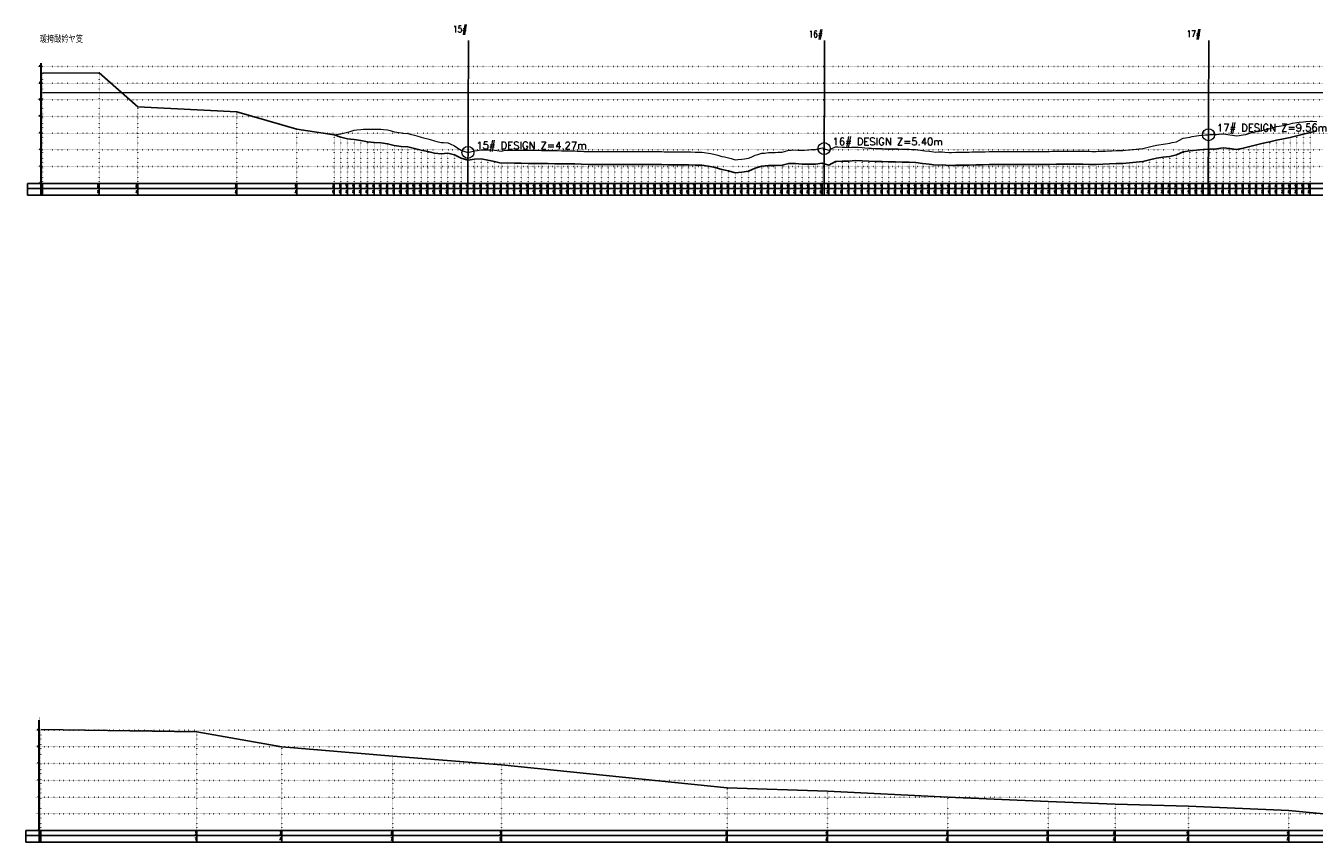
# Model space of a CAD drawing. Extents: x 391415 to 399140, y 3188456 to 3193757.
# Tile 2 of 3: x 391446 to 395301, y 3191315 to 3193757. Entities that reach past the tile are written whole.
import ezdxf
from ezdxf.enums import TextEntityAlignment as Align

# ---------------------------------------------------------------- set-up
doc = ezdxf.new("R2010")
doc.units = 0
doc.linetypes.add('X4', pattern=[1.6, 0, -1.6])
doc.layers.get('0').update_dxf_attribs({"linetype": 'CONTINUOUS'})
for name, color, linetype, lineweight in [('ANNOTATION', 7, 'CONTINUOUS', 0), ('DESIGN_LOCAL', 255, 'CONTINUOUS', 0), ('PIER_CONTROL', 6, 'CONTINUOUS', 0), ('WSE_22_190', 4, 'CONTINUOUS', 0)]:
    doc.layers.add(name, color=color, linetype=linetype, lineweight=lineweight)
for name, color, linetype in [('DLSS', 4, 'CONTINUOUS'), ('DMX', 1, 'CONTINUOUS'), ('ZDH', 1, 'CONTINUOUS'), ('zdm1', 2, 'CONTINUOUS'), ('ZDMT5', 3, 'CONTINUOUS')]:
    doc.layers.add(name, color=color, linetype=linetype)
doc.styles.add('HZ', font='rs.shx', dxfattribs={"width": 0.8, "bigfont": 'hztxt.shx'})
doc.styles.get("Standard").update_dxf_attribs({"font": 'rs.shx', "bigfont": 'hztxt.shx'})

msp = doc.modelspace()

# ---------------------------------------------------------------- linework, layer by layer
at = {"linetype": 'Continuous', "flags": 128}
for points in [[(392768.7, 3193250.3), (392770.7, 3193712.5)], [(393834.4, 3193250.3), (393836.3, 3193712.5)], [(394984.2, 3193250.3), (394986.2, 3193712.5)]]:
    msp.add_lwpolyline(points, dxfattribs=at)
at = {"layer": 'DESIGN_LOCAL', "color": 5}
msp.add_lwpolyline([(391496.2, 3193615.1), (391665.4, 3193615.5), (391780.9, 3193514.3), (392077.4, 3193499.3), (392256.8, 3193447.3), (392368.7, 3193430.9), (392376.2, 3193431.7), (392388.7, 3193433.5), (392396.2, 3193435.4), (392408.7, 3193438.4), (392416.2, 3193440.7), (392428.7, 3193444), (392436.2, 3193445.2), (392448.7, 3193446.6), (392456.2, 3193447), (392468.7, 3193447.1), (392476.2, 3193447.5), (392488.7, 3193447.7), (392496.2, 3193447.7), (392508.7, 3193447.5), (392516.2, 3193446.6), (392528.7, 3193445), (392536.2, 3193443), (392548.7, 3193439.6), (392556.2, 3193438.4), (392568.7, 3193436.4), (392576.2, 3193435.7), (392588.7, 3193434.7), (392596.2, 3193432.7), (392608.7, 3193429.3), (392616.2, 3193427.3), (392628.7, 3193424), (392636.2, 3193422), (392648.7, 3193418.4), (392656.2, 3193416.2), (392668.7, 3193412.2), (392676.2, 3193410.5), (392688.7, 3193407.4), (392696.2, 3193407.3), (392708.7, 3193406.9), (392716.2, 3193403.5), (392728.7, 3193397.8), (392736.2, 3193392.9), (392748.7, 3193384.9), (392756.2, 3193382), (392768.7, 3193378), (392769.1, 3193378), (392776.2, 3193379.2), (392788.7, 3193382.2), (392796.2, 3193383.5), (392808.7, 3193386), (392816.2, 3193385.8), (392828.7, 3193385.5), (392836.2, 3193385.2), (392848.7, 3193384.5), (392856.2, 3193383.7), (392868.7, 3193382.1), (392876.2, 3193383.2), (392888.7, 3193384.8), (392896.2, 3193384.7), (392908.7, 3193384.4), (392916.2, 3193384.6), (392928.7, 3193384.7), (392936.2, 3193384.7), (392948.7, 3193384.6), (392956.2, 3193384.6), (392968.7, 3193384.4), (392976.2, 3193384.3), (392988.7, 3193384.1), (392996.2, 3193383.9), (393008.7, 3193383.7), (393016.2, 3193383.6), (393028.7, 3193383.4), (393036.2, 3193383.2), (393048.7, 3193383), (393056.2, 3193382.9), (393068.7, 3193382.8), (393076.2, 3193382.7), (393088.7, 3193382.5), (393096.2, 3193382), (393108.7, 3193381.2), (393116.2, 3193381), (393128.7, 3193380.7), (393136.2, 3193380.6), (393148.7, 3193380.3), (393156.2, 3193380.5), (393168.7, 3193380.9), (393176.2, 3193380.8), (393188.7, 3193380.6), (393196.2, 3193380.5), (393208.7, 3193380.4), (393216.2, 3193380.6), (393228.7, 3193380.8), (393236.2, 3193380.8), (393248.7, 3193380.8), (393256.2, 3193380.8), (393268.7, 3193380.8), (393276.2, 3193380.8), (393288.7, 3193380.8), (393296.2, 3193380.8), (393308.7, 3193380.8), (393316.2, 3193380.7), (393328.7, 3193380.5), (393336.2, 3193380.4), (393348.7, 3193380.2), (393356.2, 3193380.1), (393368.7, 3193380), (393376.2, 3193379.9), (393388.7, 3193379.7), (393396.2, 3193379.6), (393408.7, 3193379.5), (393416.2, 3193379.4), (393428.7, 3193379.2), (393436.2, 3193379.2), (393448.7, 3193379), (393456.2, 3193378.9), (393468.7, 3193378.8), (393476.2, 3193377.7), (393488.7, 3193375.8), (393496.2, 3193374.2), (393508.7, 3193371.6), (393516.2, 3193369.4), (393528.7, 3193365.7), (393536.2, 3193364.3), (393548.7, 3193362), (393556.2, 3193359.8), (393568.7, 3193356.1), (393576.2, 3193356.8), (393588.7, 3193358.1), (393596.2, 3193359.1), (393608.7, 3193360.9), (393616.2, 3193364.1), (393628.7, 3193369.5), (393636.2, 3193371.6), (393648.7, 3193375.2), (393656.2, 3193376), (393668.7, 3193377.4), (393676.2, 3193377.6), (393688.7, 3193378), (393696.2, 3193378.2), (393708.7, 3193378.6), (393716.2, 3193380.8), (393728.7, 3193384.6), (393736.2, 3193384.9), (393748.7, 3193385.3), (393756.2, 3193384.9), (393768.7, 3193384.3), (393776.2, 3193384.9), (393788.7, 3193385.9), (393796.2, 3193386.3), (393808.7, 3193386.9), (393816.2, 3193388.6), (393828.7, 3193391.3), (393834.8, 3193389.3), (393836.2, 3193388.8), (393848.7, 3193384.4), (393856.2, 3193388.2), (393868.7, 3193394.4), (393876.2, 3193394.2), (393888.7, 3193393.9), (393896.2, 3193393.6), (393908.7, 3193393), (393916.2, 3193393.3), (393928.7, 3193394), (393936.2, 3193393.4), (393948.7, 3193392.5), (393956.2, 3193391.8), (393968.7, 3193390.7), (393976.2, 3193390.4), (393988.7, 3193389.9), (393996.2, 3193389.7), (394008.7, 3193389.3), (394016.2, 3193389.1), (394028.7, 3193388.8), (394036.2, 3193388.6), (394048.7, 3193388.3), (394056.2, 3193388.2), (394068.7, 3193387.9), (394076.2, 3193387.8), (394088.7, 3193387.6), (394096.2, 3193387.1), (394108.7, 3193386.2), (394116.2, 3193385.3), (394128.7, 3193383.7), (394136.2, 3193382.8), (394148.7, 3193381.3), (394156.2, 3193380.5), (394168.7, 3193379.1), (394176.2, 3193379.2), (394188.7, 3193379.5), (394196.2, 3193378.9), (394208.7, 3193377.9), (394216.2, 3193378), (394228.7, 3193378.2), (394236.2, 3193378.4), (394248.7, 3193378.7), (394256.2, 3193378.8), (394268.7, 3193379.1), (394276.2, 3193379.3), (394288.7, 3193379.5), (394296.2, 3193379.7), (394308.7, 3193379.9), (394316.2, 3193380.1), (394328.7, 3193380.4), (394336.2, 3193380.5), (394348.7, 3193380.7), (394356.2, 3193380.7), (394368.7, 3193380.7), (394376.2, 3193380.6), (394388.7, 3193380.6), (394396.2, 3193380.6), (394408.7, 3193380.6), (394416.2, 3193380.5), (394428.7, 3193380.5), (394436.2, 3193380.5), (394448.7, 3193380.4), (394456.2, 3193380.4), (394468.7, 3193380.4), (394476.2, 3193380.5), (394488.7, 3193380.7), (394496.2, 3193380.9), (394508.7, 3193381.1), (394516.2, 3193381.3), (394528.7, 3193381.7), (394536.2, 3193381.8), (394548.7, 3193382.1), (394556.2, 3193381.9), (394568.7, 3193381.6), (394576.2, 3193381.6), (394588.7, 3193381.7), (394596.2, 3193381.5), (394608.7, 3193381.3), (394616.2, 3193381.3), (394628.7, 3193381.2), (394636.2, 3193381.1), (394648.7, 3193381), (394656.2, 3193381.2), (394668.7, 3193381.5), (394676.2, 3193381.9), (394688.7, 3193382.7), (394696.2, 3193382.9), (394708.7, 3193383.4), (394716.2, 3193383.4), (394728.7, 3193383.5), (394736.2, 3193384.2), (394748.7, 3193385.3), (394756.2, 3193386.2), (394768.7, 3193387.7), (394776.2, 3193388.4), (394788.7, 3193389.4), (394796.2, 3193391.3), (394808.7, 3193394.3), (394816.2, 3193396.1), (394828.7, 3193399.2), (394836.2, 3193400.6), (394848.7, 3193402.9), (394856.2, 3193403.8), (394868.7, 3193405.4), (394876.2, 3193407.1), (394888.7, 3193410), (394896.2, 3193413.8), (394908.7, 3193420.1), (394916.2, 3193421.5), (394928.7, 3193424), (394936.2, 3193425.3), (394948.7, 3193427.6), (394956.2, 3193428.5), (394968.7, 3193429.7), (394976.2, 3193430.3), (394984.8, 3193430.9), (394988.7, 3193431.1), (394996.2, 3193431.4), (395008.7, 3193431.6), (395016.2, 3193432.4), (395028.7, 3193433.7), (395036.2, 3193432.6), (395048.7, 3193430.9), (395056.2, 3193429.5), (395068.7, 3193427.3), (395076.2, 3193428.3), (395088.7, 3193430.1), (395096.2, 3193431.9), (395108.7, 3193435), (395116.2, 3193437), (395128.7, 3193440.2), (395136.2, 3193441.9), (395148.7, 3193444.8), (395156.2, 3193446.7), (395168.7, 3193449.8), (395176.2, 3193451.8), (395188.7, 3193455.2), (395196.2, 3193456.6), (395208.7, 3193458.8), (395216.2, 3193460.6), (395228.7, 3193463.3), (395236.2, 3193464.9), (395248.7, 3193467.2), (395256.2, 3193468.3), (395268.7, 3193469.8), (395276.2, 3193470.4), (395288.7, 3193470.9), (395296.2, 3193470.9), (395308.7, 3193470.2)], dxfattribs=at)
at = {"layer": 'DMX', "linetype": 'Continuous', "flags": 128}
for points in [[(391496.2, 3193615.1), (391665.4, 3193615.5), (391780.9, 3193514.3), (392077.4, 3193499.3), (392256.8, 3193447.3), (392368.7, 3193430.9), (392388.7, 3193423.8), (392408.7, 3193419), (392428.7, 3193416.5), (392448.7, 3193413.1), (392468.7, 3193409.6), (392488.7, 3193407.9), (392508.7, 3193406.6), (392528.7, 3193403.7), (392548.7, 3193398.4), (392568.7, 3193395.4), (392588.7, 3193394.1), (392608.7, 3193389.3), (392628.7, 3193384.8), (392648.7, 3193380.3), (392668.7, 3193375.8), (392688.7, 3193373.4), (392708.7, 3193375.9), (392728.7, 3193370.3), (392748.7, 3193360.5), (392768.7, 3193355.2), (392788.7, 3193357.9), (392808.7, 3193358.6), (392828.7, 3193354.5), (392848.7, 3193350.5), (392868.7, 3193345.8), (392888.7, 3193346.8), (392908.7, 3193345.5), (392928.7, 3193345.3), (392948.7, 3193345), (392968.7, 3193344.8), (392988.7, 3193344.6), (393008.7, 3193344.4), (393028.7, 3193344.2), (393048.7, 3193344), (393068.7, 3193343.8), (393088.7, 3193343.6), (393108.7, 3193342.3), (393128.7, 3193341.8), (393148.7, 3193341.4), (393168.7, 3193342), (393188.7, 3193341.7), (393208.7, 3193341.5), (393228.7, 3193341.9), (393248.7, 3193341.9), (393268.7, 3193341.9), (393288.7, 3193341.9), (393308.7, 3193341.9), (393328.7, 3193341.6), (393348.7, 3193341.3), (393368.7, 3193341), (393388.7, 3193340.8), (393408.7, 3193340.5), (393428.7, 3193340.3), (393448.7, 3193340.1), (393468.7, 3193339.9), (393488.7, 3193336.8), (393508.7, 3193332.7), (393528.7, 3193326.8), (393548.7, 3193323.1), (393568.7, 3193317.2), (393588.7, 3193319.3), (393608.7, 3193322.1), (393628.7, 3193330.8), (393648.7, 3193336.5), (393668.7, 3193338.7), (393688.7, 3193339.2), (393708.7, 3193339.4), (393728.7, 3193344.9), (393748.7, 3193344.8), (393768.7, 3193342.6), (393788.7, 3193342.9), (393808.7, 3193342.5), (393828.7, 3193346), (393848.7, 3193339.4), (393868.7, 3193350.5), (393888.7, 3193351.4), (393908.7, 3193351.8), (393928.7, 3193353.8), (393948.7, 3193353.1), (393968.7, 3193351.7), (393988.7, 3193351.2), (394008.7, 3193350.7), (394028.7, 3193350.1), (394048.7, 3193349.6), (394068.7, 3193349.1), (394088.7, 3193348.8), (394108.7, 3193347.3), (394128.7, 3193344.8), (394148.7, 3193342.4), (394168.7, 3193340.1), (394188.7, 3193340.6), (394208.7, 3193339), (394228.7, 3193339.3), (394248.7, 3193339.8), (394268.7, 3193340.2), (394288.7, 3193340.6), (394308.7, 3193341), (394328.7, 3193341.5), (394348.7, 3193341.8), (394368.7, 3193341.7), (394388.7, 3193341.7), (394408.7, 3193341.6), (394428.7, 3193341.6), (394448.7, 3193341.5), (394468.7, 3193341.4), (394488.7, 3193341.8), (394508.7, 3193342.2), (394528.7, 3193342.7), (394548.7, 3193343.1), (394568.7, 3193342.7), (394588.7, 3193342.7), (394608.7, 3193342.4), (394628.7, 3193342.2), (394648.7, 3193342.1), (394668.7, 3193342.6), (394688.7, 3193343.7), (394708.7, 3193344.5), (394728.7, 3193344.6), (394748.7, 3193346.5), (394768.7, 3193349), (394788.7, 3193350.7), (394808.7, 3193355.5), (394828.7, 3193360.4), (394848.7, 3193364), (394868.7, 3193366.1), (394888.7, 3193370.2), (394908.7, 3193379.6), (394928.7, 3193382.5), (394948.7, 3193385.1), (394968.7, 3193386.4), (394988.7, 3193387.5), (395008.7, 3193388.5), (395028.7, 3193391.7), (395048.7, 3193389.9), (395068.7, 3193387), (395088.7, 3193390.4), (395108.7, 3193395.6), (395128.7, 3193400.8), (395148.7, 3193405.1), (395168.7, 3193409.7), (395188.7, 3193414.7), (395208.7, 3193418.1), (395228.7, 3193422.8), (395248.7, 3193427.6), (395268.7, 3193432.5), (395288.7, 3193437.5), (395308.7, 3193442.8)], [(391491, 3191651.7), (391958.1, 3191644.7), (392212, 3191599.7), (392544.2, 3191571.7), (392869.7, 3191545.7), (393545, 3191477.6), (393845.2, 3191467.1), (394205.3, 3191449.8), (394505.5, 3191436.6), (394705.3, 3191428.2), (394925.4, 3191422.6), (395225.6, 3191409.2), (395505.5, 3191382.4)]]:
    msp.add_lwpolyline(points, dxfattribs=at)
at = {"layer": 'PIER_CONTROL', "color": 6}
for centre in [(394984.8, 3193430.9), (392769.1, 3193378), (393834.8, 3193389.3)]:
    msp.add_circle(centre, 18, dxfattribs=at)
at = {"layer": 'WSE_22_190', "color": 4}
msp.add_line((391496.2, 3193557.2), (396812.7, 3193557.2), dxfattribs=at)
at = {"layer": 'zdm1', "linetype": 'X4'}
for p, q in [((391481.2, 3193635.3), (396827.7, 3193635.3)), ((391481.2, 3193585.3), (396827.7, 3193585.3)), ((391481.2, 3193535.3), (396827.7, 3193535.3)), ((391481.2, 3193485.3), (396827.7, 3193485.3)), ((391481.2, 3193435.3), (396827.7, 3193435.3)), ((391481.2, 3193385.3), (396827.7, 3193385.3)), ((391481.2, 3193335.3), (396827.7, 3193335.3)), ((391481.2, 3193285.3), (396827.7, 3193285.3)), ((391476, 3191649.7), (398969.1, 3191649.7)), ((391476, 3191599.7), (398969.1, 3191599.7)), ((391476, 3191549.7), (398969.1, 3191549.7)), ((391476, 3191499.7), (398969.1, 3191499.7)), ((391476, 3191449.7), (398969.1, 3191449.7)), ((391476, 3191399.7), (398969.1, 3191399.7)), ((391476, 3191349.7), (398969.1, 3191349.7))]:
    msp.add_line(p, q, dxfattribs=at)
at = {"layer": 'zdm1', "linetype": 'Continuous'}
for p, q in [((391490.7, 3193285.3), (391490.7, 3193645.3)), ((391491.7, 3193285.3), (391491.7, 3193645.3)), ((391451.2, 3193285.3), (391496.2, 3193285.3)), ((391451.2, 3193250.3), (391451.2, 3193285.3)), ((391451.2, 3193270.3), (396817.7, 3193270.3)), ((391491.2, 3193250.3), (391491.2, 3193285.3)), ((391496.2, 3193285.3), (396817.7, 3193285.3)), ((391451.2, 3193250.3), (396817.7, 3193250.3)), ((391485.5, 3191349.7), (391485.5, 3191679.7)), ((391486.5, 3191349.7), (391486.5, 3191679.7)), ((391446, 3191349.7), (391491, 3191349.7)), ((391446, 3191314.7), (391446, 3191349.7)), ((391446, 3191334.7), (398959.1, 3191334.7)), ((391486, 3191314.7), (391486, 3191349.7)), ((391491, 3191349.7), (398959.1, 3191349.7)), ((391446, 3191314.7), (398959.1, 3191314.7))]:
    msp.add_line(p, q, dxfattribs=at)
at = {"layer": 'zdm1', "linetype": 'Continuous', "const_width": 1, "flags": 128}
for points in [[(391491.2, 3193635.3), (391491.2, 3193645.3)], [(391491.2, 3193615.3), (391491.2, 3193625.3)], [(391491.2, 3193595.3), (391491.2, 3193605.3)], [(391491.2, 3193575.3), (391491.2, 3193585.3)], [(391491.2, 3193555.3), (391491.2, 3193565.3)], [(391491.2, 3193535.3), (391491.2, 3193545.3)], [(391491.2, 3193515.3), (391491.2, 3193525.3)], [(391491.2, 3193495.3), (391491.2, 3193505.3)], [(391491.2, 3193475.3), (391491.2, 3193485.3)], [(391491.2, 3193455.3), (391491.2, 3193465.3)], [(391491.2, 3193435.3), (391491.2, 3193445.3)], [(391491.2, 3193415.3), (391491.2, 3193425.3)], [(391491.2, 3193395.3), (391491.2, 3193405.3)], [(391491.2, 3193375.3), (391491.2, 3193385.3)], [(391491.2, 3193355.3), (391491.2, 3193365.3)], [(391491.2, 3193335.3), (391491.2, 3193345.3)], [(391491.2, 3193315.3), (391491.2, 3193325.3)], [(391491.2, 3193295.3), (391491.2, 3193305.3)], [(391486, 3191679.7), (391486, 3191689.7)], [(391486, 3191659.7), (391486, 3191669.7)], [(391486, 3191639.7), (391486, 3191649.7)], [(391486, 3191619.7), (391486, 3191629.7)], [(391486, 3191599.7), (391486, 3191609.7)], [(391486, 3191579.7), (391486, 3191589.7)], [(391486, 3191559.7), (391486, 3191569.7)], [(391486, 3191539.7), (391486, 3191549.7)], [(391486, 3191519.7), (391486, 3191529.7)], [(391486, 3191499.7), (391486, 3191509.7)], [(391486, 3191479.7), (391486, 3191489.7)], [(391486, 3191459.7), (391486, 3191469.7)], [(391486, 3191439.7), (391486, 3191449.7)], [(391486, 3191419.7), (391486, 3191429.7)], [(391486, 3191399.7), (391486, 3191409.7)], [(391486, 3191379.7), (391486, 3191389.7)], [(391486, 3191359.7), (391486, 3191369.7)]]:
    msp.add_lwpolyline(points, dxfattribs=at)
at = {"layer": 'ZDMT5', "linetype": 'X4'}
for p, q in [((391496.2, 3193285.3), (391496.2, 3193615.1)), ((391665.4, 3193285.3), (391665.4, 3193615.5)), ((391780.9, 3193285.3), (391780.9, 3193514.3)), ((392077.4, 3193285.3), (392077.4, 3193499.3)), ((392256.8, 3193285.3), (392256.8, 3193447.3)), ((392368.7, 3193285.3), (392368.7, 3193430.9)), ((392388.7, 3193285.3), (392388.7, 3193423.8)), ((392408.7, 3193285.3), (392408.7, 3193419)), ((392428.7, 3193285.3), (392428.7, 3193416.5)), ((395208.7, 3193285.3), (395208.7, 3193418.1)), ((395228.7, 3193285.3), (395228.7, 3193422.8)), ((395248.7, 3193285.3), (395248.7, 3193427.6)), ((395268.7, 3193285.3), (395268.7, 3193432.5)), ((395288.7, 3193285.3), (395288.7, 3193437.5)), ((392448.7, 3193285.3), (392448.7, 3193413.1)), ((392468.7, 3193285.3), (392468.7, 3193409.6)), ((392488.7, 3193285.3), (392488.7, 3193407.9)), ((392508.7, 3193285.3), (392508.7, 3193406.6)), ((392528.7, 3193285.3), (392528.7, 3193403.7)), ((392548.7, 3193285.3), (392548.7, 3193398.4)), ((392568.7, 3193285.3), (392568.7, 3193395.4)), ((392588.7, 3193285.3), (392588.7, 3193394.1)), ((392608.7, 3193285.3), (392608.7, 3193389.3)), ((392628.7, 3193285.3), (392628.7, 3193384.8)), ((392648.7, 3193285.3), (392648.7, 3193380.3)), ((394908.7, 3193285.3), (394908.7, 3193379.6)), ((394928.7, 3193285.3), (394928.7, 3193382.5)), ((394948.7, 3193285.3), (394948.7, 3193385.1)), ((394968.7, 3193285.3), (394968.7, 3193386.4)), ((394988.7, 3193285.3), (394988.7, 3193387.5)), ((395008.7, 3193285.3), (395008.7, 3193388.5)), ((395028.7, 3193285.3), (395028.7, 3193391.7)), ((395048.7, 3193285.3), (395048.7, 3193389.9)), ((395068.7, 3193285.3), (395068.7, 3193387)), ((395088.7, 3193285.3), (395088.7, 3193390.4)), ((395108.7, 3193285.3), (395108.7, 3193395.6)), ((395128.7, 3193285.3), (395128.7, 3193400.8)), ((395148.7, 3193285.3), (395148.7, 3193405.1)), ((395168.7, 3193285.3), (395168.7, 3193409.7)), ((395188.7, 3193285.3), (395188.7, 3193414.7)), ((392668.7, 3193285.3), (392668.7, 3193375.8)), ((392688.7, 3193285.3), (392688.7, 3193373.4)), ((392708.7, 3193285.3), (392708.7, 3193375.9)), ((392728.7, 3193285.3), (392728.7, 3193370.3)), ((392748.7, 3193285.3), (392748.7, 3193360.5)), ((392768.7, 3193285.3), (392768.7, 3193355.2)), ((392788.7, 3193285.3), (392788.7, 3193357.9)), ((392808.7, 3193285.3), (392808.7, 3193358.6)), ((392828.7, 3193285.3), (392828.7, 3193354.5)), ((392848.7, 3193285.3), (392848.7, 3193350.5)), ((392868.7, 3193285.3), (392868.7, 3193345.8)), ((392888.7, 3193285.3), (392888.7, 3193346.8)), ((392908.7, 3193285.3), (392908.7, 3193345.5)), ((392928.7, 3193285.3), (392928.7, 3193345.3)), ((392948.7, 3193285.3), (392948.7, 3193345)), ((392968.7, 3193285.3), (392968.7, 3193344.8)), ((392988.7, 3193285.3), (392988.7, 3193344.6)), ((393008.7, 3193285.3), (393008.7, 3193344.4)), ((393028.7, 3193285.3), (393028.7, 3193344.2)), ((393048.7, 3193285.3), (393048.7, 3193344)), ((393068.7, 3193285.3), (393068.7, 3193343.8)), ((393088.7, 3193285.3), (393088.7, 3193343.6)), ((393108.7, 3193285.3), (393108.7, 3193342.3)), ((393128.7, 3193285.3), (393128.7, 3193341.8)), ((393148.7, 3193285.3), (393148.7, 3193341.4)), ((393168.7, 3193285.3), (393168.7, 3193342)), ((393188.7, 3193285.3), (393188.7, 3193341.7)), ((393208.7, 3193285.3), (393208.7, 3193341.5)), ((393228.7, 3193285.3), (393228.7, 3193341.9)), ((393248.7, 3193285.3), (393248.7, 3193341.9)), ((393268.7, 3193285.3), (393268.7, 3193341.9)), ((393288.7, 3193285.3), (393288.7, 3193341.9)), ((393308.7, 3193285.3), (393308.7, 3193341.9)), ((393328.7, 3193285.3), (393328.7, 3193341.6)), ((393348.7, 3193285.3), (393348.7, 3193341.3)), ((393368.7, 3193285.3), (393368.7, 3193341)), ((393388.7, 3193285.3), (393388.7, 3193340.8)), ((393408.7, 3193285.3), (393408.7, 3193340.5)), ((393428.7, 3193285.3), (393428.7, 3193340.3)), ((393448.7, 3193285.3), (393448.7, 3193340.1)), ((393468.7, 3193285.3), (393468.7, 3193339.9)), ((393688.7, 3193285.3), (393688.7, 3193339.2)), ((393708.7, 3193285.3), (393708.7, 3193339.4)), ((393728.7, 3193285.3), (393728.7, 3193344.9)), ((393748.7, 3193285.3), (393748.7, 3193344.8)), ((393768.7, 3193285.3), (393768.7, 3193342.6)), ((393788.7, 3193285.3), (393788.7, 3193342.9)), ((393808.7, 3193285.3), (393808.7, 3193342.5)), ((393828.7, 3193285.3), (393828.7, 3193346)), ((393848.7, 3193285.3), (393848.7, 3193339.4)), ((393868.7, 3193285.3), (393868.7, 3193350.5)), ((393888.7, 3193285.3), (393888.7, 3193351.4)), ((393908.7, 3193285.3), (393908.7, 3193351.8)), ((393928.7, 3193285.3), (393928.7, 3193353.8)), ((393948.7, 3193285.3), (393948.7, 3193353.1)), ((393968.7, 3193285.3), (393968.7, 3193351.7)), ((393988.7, 3193285.3), (393988.7, 3193351.2)), ((394008.7, 3193285.3), (394008.7, 3193350.7)), ((394028.7, 3193285.3), (394028.7, 3193350.1)), ((394048.7, 3193285.3), (394048.7, 3193349.6)), ((394068.7, 3193285.3), (394068.7, 3193349.1)), ((394088.7, 3193285.3), (394088.7, 3193348.8)), ((394108.7, 3193285.3), (394108.7, 3193347.3)), ((394128.7, 3193285.3), (394128.7, 3193344.8)), ((394148.7, 3193285.3), (394148.7, 3193342.4)), ((394168.7, 3193285.3), (394168.7, 3193340.1)), ((394188.7, 3193285.3), (394188.7, 3193340.6)), ((394228.7, 3193285.3), (394228.7, 3193339.3)), ((394248.7, 3193285.3), (394248.7, 3193339.8)), ((394268.7, 3193285.3), (394268.7, 3193340.2)), ((394288.7, 3193285.3), (394288.7, 3193340.6)), ((394308.7, 3193285.3), (394308.7, 3193341)), ((394328.7, 3193285.3), (394328.7, 3193341.5)), ((394348.7, 3193285.3), (394348.7, 3193341.8)), ((394368.7, 3193285.3), (394368.7, 3193341.7)), ((394388.7, 3193285.3), (394388.7, 3193341.7)), ((394408.7, 3193285.3), (394408.7, 3193341.6)), ((394428.7, 3193285.3), (394428.7, 3193341.6)), ((394448.7, 3193285.3), (394448.7, 3193341.5)), ((394468.7, 3193285.3), (394468.7, 3193341.4)), ((394488.7, 3193285.3), (394488.7, 3193341.8)), ((394508.7, 3193285.3), (394508.7, 3193342.2)), ((394528.7, 3193285.3), (394528.7, 3193342.7)), ((394548.7, 3193285.3), (394548.7, 3193343.1)), ((394568.7, 3193285.3), (394568.7, 3193342.7)), ((394588.7, 3193285.3), (394588.7, 3193342.7)), ((394608.7, 3193285.3), (394608.7, 3193342.4)), ((394628.7, 3193285.3), (394628.7, 3193342.2)), ((394648.7, 3193285.3), (394648.7, 3193342.1)), ((394668.7, 3193285.3), (394668.7, 3193342.6)), ((394688.7, 3193285.3), (394688.7, 3193343.7)), ((394708.7, 3193285.3), (394708.7, 3193344.5)), ((394728.7, 3193285.3), (394728.7, 3193344.6)), ((394748.7, 3193285.3), (394748.7, 3193346.5)), ((394768.7, 3193285.3), (394768.7, 3193349)), ((394788.7, 3193285.3), (394788.7, 3193350.7)), ((394808.7, 3193285.3), (394808.7, 3193355.5)), ((394828.7, 3193285.3), (394828.7, 3193360.4)), ((394848.7, 3193285.3), (394848.7, 3193364)), ((394868.7, 3193285.3), (394868.7, 3193366.1)), ((394888.7, 3193285.3), (394888.7, 3193370.2)), ((393488.7, 3193285.3), (393488.7, 3193336.8)), ((393508.7, 3193285.3), (393508.7, 3193332.7)), ((393528.7, 3193285.3), (393528.7, 3193326.8)), ((393548.7, 3193285.3), (393548.7, 3193323.1)), ((393568.7, 3193285.3), (393568.7, 3193317.2)), ((393588.7, 3193285.3), (393588.7, 3193319.3)), ((393608.7, 3193285.3), (393608.7, 3193322.1)), ((393628.7, 3193285.3), (393628.7, 3193330.8)), ((393648.7, 3193285.3), (393648.7, 3193336.5)), ((393668.7, 3193285.3), (393668.7, 3193338.7)), ((394208.7, 3193285.3), (394208.7, 3193339)), ((391491, 3191349.7), (391491, 3191651.7)), ((391958.1, 3191349.7), (391958.1, 3191644.7)), ((392212, 3191349.7), (392212, 3191599.7)), ((392544.2, 3191349.7), (392544.2, 3191571.7)), ((392869.7, 3191349.7), (392869.7, 3191545.7)), ((393545, 3191349.7), (393545, 3191477.6)), ((393845.2, 3191349.7), (393845.2, 3191467.1)), ((394205.3, 3191349.7), (394205.3, 3191449.8)), ((394505.5, 3191349.7), (394505.5, 3191436.6)), ((394705.3, 3191349.7), (394705.3, 3191428.2)), ((394925.4, 3191349.7), (394925.4, 3191422.6)), ((395225.6, 3191349.7), (395225.6, 3191409.2))]:
    msp.add_line(p, q, dxfattribs=at)
at = {"layer": 'ZDMT5', "linetype": 'Continuous'}
for p, q in [((391496.2, 3193250.3), (391496.2, 3193285.3)), ((391665.4, 3193250.3), (391665.4, 3193285.3)), ((391780.9, 3193250.3), (391780.9, 3193285.3)), ((392077.4, 3193250.3), (392077.4, 3193285.3)), ((392256.8, 3193250.3), (392256.8, 3193285.3)), ((392368.7, 3193250.3), (392368.7, 3193285.3)), ((392388.7, 3193250.3), (392388.7, 3193285.3)), ((392408.7, 3193250.3), (392408.7, 3193285.3)), ((392428.7, 3193250.3), (392428.7, 3193285.3)), ((392448.7, 3193250.3), (392448.7, 3193285.3)), ((392468.7, 3193250.3), (392468.7, 3193285.3)), ((392488.7, 3193250.3), (392488.7, 3193285.3)), ((392508.7, 3193250.3), (392508.7, 3193285.3)), ((392528.7, 3193250.3), (392528.7, 3193285.3)), ((392548.7, 3193250.3), (392548.7, 3193285.3)), ((392568.7, 3193250.3), (392568.7, 3193285.3)), ((392588.7, 3193250.3), (392588.7, 3193285.3)), ((392608.7, 3193250.3), (392608.7, 3193285.3)), ((392628.7, 3193250.3), (392628.7, 3193285.3)), ((392648.7, 3193250.3), (392648.7, 3193285.3)), ((392668.7, 3193250.3), (392668.7, 3193285.3)), ((392688.7, 3193250.3), (392688.7, 3193285.3)), ((392708.7, 3193250.3), (392708.7, 3193285.3)), ((392728.7, 3193250.3), (392728.7, 3193285.3)), ((392748.7, 3193250.3), (392748.7, 3193285.3)), ((392768.7, 3193250.3), (392768.7, 3193285.3)), ((392788.7, 3193250.3), (392788.7, 3193285.3)), ((392808.7, 3193250.3), (392808.7, 3193285.3)), ((392828.7, 3193250.3), (392828.7, 3193285.3)), ((392848.7, 3193250.3), (392848.7, 3193285.3)), ((392868.7, 3193250.3), (392868.7, 3193285.3)), ((392888.7, 3193250.3), (392888.7, 3193285.3)), ((392908.7, 3193250.3), (392908.7, 3193285.3)), ((392928.7, 3193250.3), (392928.7, 3193285.3)), ((392948.7, 3193250.3), (392948.7, 3193285.3)), ((392968.7, 3193250.3), (392968.7, 3193285.3)), ((392988.7, 3193250.3), (392988.7, 3193285.3)), ((393008.7, 3193250.3), (393008.7, 3193285.3)), ((393028.7, 3193250.3), (393028.7, 3193285.3)), ((393048.7, 3193250.3), (393048.7, 3193285.3)), ((393068.7, 3193250.3), (393068.7, 3193285.3)), ((393088.7, 3193250.3), (393088.7, 3193285.3)), ((393108.7, 3193250.3), (393108.7, 3193285.3)), ((393128.7, 3193250.3), (393128.7, 3193285.3)), ((393148.7, 3193250.3), (393148.7, 3193285.3)), ((393168.7, 3193250.3), (393168.7, 3193285.3)), ((393188.7, 3193250.3), (393188.7, 3193285.3)), ((393208.7, 3193250.3), (393208.7, 3193285.3)), ((393228.7, 3193250.3), (393228.7, 3193285.3)), ((393248.7, 3193250.3), (393248.7, 3193285.3)), ((393268.7, 3193250.3), (393268.7, 3193285.3)), ((393288.7, 3193250.3), (393288.7, 3193285.3)), ((393308.7, 3193250.3), (393308.7, 3193285.3)), ((393328.7, 3193250.3), (393328.7, 3193285.3)), ((393348.7, 3193250.3), (393348.7, 3193285.3)), ((393368.7, 3193250.3), (393368.7, 3193285.3)), ((393388.7, 3193250.3), (393388.7, 3193285.3)), ((393408.7, 3193250.3), (393408.7, 3193285.3)), ((393428.7, 3193250.3), (393428.7, 3193285.3)), ((393448.7, 3193250.3), (393448.7, 3193285.3)), ((393468.7, 3193250.3), (393468.7, 3193285.3)), ((393488.7, 3193250.3), (393488.7, 3193285.3)), ((393508.7, 3193250.3), (393508.7, 3193285.3)), ((393528.7, 3193250.3), (393528.7, 3193285.3)), ((393548.7, 3193250.3), (393548.7, 3193285.3)), ((393568.7, 3193250.3), (393568.7, 3193285.3)), ((393588.7, 3193250.3), (393588.7, 3193285.3)), ((393608.7, 3193250.3), (393608.7, 3193285.3)), ((393628.7, 3193250.3), (393628.7, 3193285.3)), ((393648.7, 3193250.3), (393648.7, 3193285.3)), ((393668.7, 3193250.3), (393668.7, 3193285.3)), ((393688.7, 3193250.3), (393688.7, 3193285.3)), ((393708.7, 3193250.3), (393708.7, 3193285.3)), ((393728.7, 3193250.3), (393728.7, 3193285.3)), ((393748.7, 3193250.3), (393748.7, 3193285.3)), ((393768.7, 3193250.3), (393768.7, 3193285.3)), ((393788.7, 3193250.3), (393788.7, 3193285.3)), ((393808.7, 3193250.3), (393808.7, 3193285.3)), ((393828.7, 3193250.3), (393828.7, 3193285.3)), ((393848.7, 3193250.3), (393848.7, 3193285.3)), ((393868.7, 3193250.3), (393868.7, 3193285.3)), ((393888.7, 3193250.3), (393888.7, 3193285.3)), ((393908.7, 3193250.3), (393908.7, 3193285.3)), ((393928.7, 3193250.3), (393928.7, 3193285.3)), ((393948.7, 3193250.3), (393948.7, 3193285.3)), ((393968.7, 3193250.3), (393968.7, 3193285.3)), ((393988.7, 3193250.3), (393988.7, 3193285.3)), ((394008.7, 3193250.3), (394008.7, 3193285.3)), ((394028.7, 3193250.3), (394028.7, 3193285.3)), ((394048.7, 3193250.3), (394048.7, 3193285.3)), ((394068.7, 3193250.3), (394068.7, 3193285.3)), ((394088.7, 3193250.3), (394088.7, 3193285.3)), ((394108.7, 3193250.3), (394108.7, 3193285.3)), ((394128.7, 3193250.3), (394128.7, 3193285.3)), ((394148.7, 3193250.3), (394148.7, 3193285.3)), ((394168.7, 3193250.3), (394168.7, 3193285.3)), ((394188.7, 3193250.3), (394188.7, 3193285.3)), ((394208.7, 3193250.3), (394208.7, 3193285.3)), ((394228.7, 3193250.3), (394228.7, 3193285.3)), ((394248.7, 3193250.3), (394248.7, 3193285.3)), ((394268.7, 3193250.3), (394268.7, 3193285.3)), ((394288.7, 3193250.3), (394288.7, 3193285.3)), ((394308.7, 3193250.3), (394308.7, 3193285.3)), ((394328.7, 3193250.3), (394328.7, 3193285.3)), ((394348.7, 3193250.3), (394348.7, 3193285.3)), ((394368.7, 3193250.3), (394368.7, 3193285.3)), ((394388.7, 3193250.3), (394388.7, 3193285.3)), ((394408.7, 3193250.3), (394408.7, 3193285.3)), ((394428.7, 3193250.3), (394428.7, 3193285.3)), ((394448.7, 3193250.3), (394448.7, 3193285.3)), ((394468.7, 3193250.3), (394468.7, 3193285.3)), ((394488.7, 3193250.3), (394488.7, 3193285.3)), ((394508.7, 3193250.3), (394508.7, 3193285.3)), ((394528.7, 3193250.3), (394528.7, 3193285.3)), ((394548.7, 3193250.3), (394548.7, 3193285.3)), ((394568.7, 3193250.3), (394568.7, 3193285.3)), ((394588.7, 3193250.3), (394588.7, 3193285.3)), ((394608.7, 3193250.3), (394608.7, 3193285.3)), ((394628.7, 3193250.3), (394628.7, 3193285.3)), ((394648.7, 3193250.3), (394648.7, 3193285.3)), ((394668.7, 3193250.3), (394668.7, 3193285.3)), ((394688.7, 3193250.3), (394688.7, 3193285.3)), ((394708.7, 3193250.3), (394708.7, 3193285.3)), ((394728.7, 3193250.3), (394728.7, 3193285.3)), ((394748.7, 3193250.3), (394748.7, 3193285.3)), ((394768.7, 3193250.3), (394768.7, 3193285.3)), ((394788.7, 3193250.3), (394788.7, 3193285.3)), ((394808.7, 3193250.3), (394808.7, 3193285.3)), ((394828.7, 3193250.3), (394828.7, 3193285.3)), ((394848.7, 3193250.3), (394848.7, 3193285.3)), ((394868.7, 3193250.3), (394868.7, 3193285.3)), ((394888.7, 3193250.3), (394888.7, 3193285.3)), ((394908.7, 3193250.3), (394908.7, 3193285.3)), ((394928.7, 3193250.3), (394928.7, 3193285.3)), ((394948.7, 3193250.3), (394948.7, 3193285.3)), ((394968.7, 3193250.3), (394968.7, 3193285.3)), ((394988.7, 3193250.3), (394988.7, 3193285.3)), ((395008.7, 3193250.3), (395008.7, 3193285.3)), ((395028.7, 3193250.3), (395028.7, 3193285.3)), ((395048.7, 3193250.3), (395048.7, 3193285.3)), ((395068.7, 3193250.3), (395068.7, 3193285.3)), ((395088.7, 3193250.3), (395088.7, 3193285.3)), ((395108.7, 3193250.3), (395108.7, 3193285.3)), ((395128.7, 3193250.3), (395128.7, 3193285.3)), ((395148.7, 3193250.3), (395148.7, 3193285.3)), ((395168.7, 3193250.3), (395168.7, 3193285.3)), ((395188.7, 3193250.3), (395188.7, 3193285.3)), ((395208.7, 3193250.3), (395208.7, 3193285.3)), ((395228.7, 3193250.3), (395228.7, 3193285.3)), ((395248.7, 3193250.3), (395248.7, 3193285.3)), ((395268.7, 3193250.3), (395268.7, 3193285.3)), ((395288.7, 3193250.3), (395288.7, 3193285.3)), ((391491, 3191314.7), (391491, 3191349.7)), ((391958.1, 3191314.7), (391958.1, 3191349.7)), ((392212, 3191314.7), (392212, 3191349.7)), ((392544.2, 3191314.7), (392544.2, 3191349.7)), ((392869.7, 3191314.7), (392869.7, 3191349.7)), ((393545, 3191314.7), (393545, 3191349.7)), ((393845.2, 3191314.7), (393845.2, 3191349.7)), ((394205.3, 3191314.7), (394205.3, 3191349.7)), ((394505.5, 3191314.7), (394505.5, 3191349.7)), ((394705.3, 3191314.7), (394705.3, 3191349.7)), ((394925.4, 3191314.7), (394925.4, 3191349.7)), ((395225.6, 3191314.7), (395225.6, 3191349.7))]:
    msp.add_line(p, q, dxfattribs=at)

# ---------------------------------------------------------------- texts
at = {"layer": 'ANNOTATION', "color": 6}
for s, p in [('17# DESIGN Z=9.56m', (395009.8, 3193440.9)), ('16# DESIGN Z=5.40m', (393859.8, 3193399.3)), ('15# DESIGN Z=4.27m', (392794.1, 3193388))]:
    msp.add_text(s, height=22, dxfattribs=at).set_placement(p)
at = {"layer": 'DLSS', "linetype": 'Continuous', "style": 'HZ', "width": 0.8}
msp.add_text('瑗挎敮妗ヤ笅', height=20, dxfattribs=at).set_placement((391552.4, 3193718.5), align=Align.MIDDLE)
at = {"layer": 'ZDH', "linetype": 'Continuous', "style": 'HZ', "width": 0.8}
for s, p in [('15#', (392724.3, 3193736.7, 88888)), ('16#', (393788.7, 3193722, 88888)), ('17#', (394919.5, 3193722.5, 88888))]:
    msp.add_text(s, height=20, dxfattribs=at).set_placement(p)
at = {"layer": 'zdm1', "linetype": 'Continuous', "style": 'HZ', "width": 0.8}
for s, p in [('30', (391490.2, 3193635.3)), ('25', (391490.2, 3193585.3)), ('20', (391490.2, 3193535.3)), ('15', (391490.2, 3193485.3)), ('10', (391490.2, 3193435.3)), ('5', (391490.2, 3193385.3)), ('0', (391490.2, 3193335.3)), ('-5', (391490.2, 3193285.3)), ('25', (391485, 3191649.7)), ('20', (391485, 3191599.7)), ('15', (391485, 3191549.7)), ('10', (391485, 3191499.7)), ('5', (391485, 3191449.7)), ('0', (391485, 3191399.7)), ('-5', (391485, 3191349.7))]:
    msp.add_text(s, height=3, dxfattribs=at).set_placement(p, align=Align.RIGHT)
at = {"layer": 'ZDMT5', "linetype": 'Continuous', "style": 'HZ', "width": 0.8}
for s, p in [('27.98', (391495.7, 3193277.8)), ('0.0', (391495.7, 3193260.3)), ('28.02', (391664.9, 3193277.8)), ('16.9', (391664.9, 3193260.3)), ('17.90', (391780.4, 3193277.8)), ('28.5', (391780.4, 3193260.3)), ('16.40', (392076.9, 3193277.8)), ('58.1', (392076.9, 3193260.3)), ('11.20', (392256.3, 3193277.8)), ('76.1', (392256.3, 3193260.3)), ('9.56', (392368.2, 3193277.8)), ('87.2', (392368.2, 3193260.3)), ('8.85', (392388.2, 3193277.8)), ('89.2', (392388.2, 3193260.3)), ('8.37', (392408.2, 3193277.8)), ('91.2', (392408.2, 3193260.3)), ('8.12', (392428.2, 3193277.8)), ('93.2', (392428.2, 3193260.3)), ('7.78', (392448.2, 3193277.8)), ('95.2', (392448.2, 3193260.3)), ('7.43', (392468.2, 3193277.8)), ('97.2', (392468.2, 3193260.3)), ('7.26', (392488.2, 3193277.8)), ('99.2', (392488.2, 3193260.3)), ('7.13', (392508.2, 3193277.8)), ('101.2', (392508.2, 3193260.3)), ('6.84', (392528.2, 3193277.8)), ('103.2', (392528.2, 3193260.3)), ('6.31', (392548.2, 3193277.8)), ('105.2', (392548.2, 3193260.3)), ('6.01', (392568.2, 3193277.8)), ('107.2', (392568.2, 3193260.3)), ('5.88', (392588.2, 3193277.8)), ('109.2', (392588.2, 3193260.3)), ('5.39', (392608.2, 3193277.8)), ('111.2', (392608.2, 3193260.3)), ('4.95', (392628.2, 3193277.8)), ('113.2', (392628.2, 3193260.3)), ('4.50', (392648.2, 3193277.8)), ('115.2', (392648.2, 3193260.3)), ('4.05', (392668.2, 3193277.8)), ('117.2', (392668.2, 3193260.3)), ('3.80', (392688.2, 3193277.8)), ('119.2', (392688.2, 3193260.3)), ('4.06', (392708.2, 3193277.8)), ('121.2', (392708.2, 3193260.3)), ('3.50', (392728.2, 3193277.8)), ('123.2', (392728.2, 3193260.3)), ('2.52', (392748.2, 3193277.8)), ('125.2', (392748.2, 3193260.3)), ('1.99', (392768.2, 3193277.8)), ('127.2', (392768.2, 3193260.3)), ('2.26', (392788.2, 3193277.8)), ('129.2', (392788.2, 3193260.3)), ('2.33', (392808.2, 3193277.8)), ('131.2', (392808.2, 3193260.3)), ('1.92', (392828.2, 3193277.8)), ('133.2', (392828.2, 3193260.3)), ('1.52', (392848.2, 3193277.8)), ('135.2', (392848.2, 3193260.3)), ('1.04', (392868.2, 3193277.8)), ('137.2', (392868.2, 3193260.3)), ('139.2', (392888.2, 3193260.3)), ('1.15', (392888.2, 3193277.8)), ('1.01', (392908.2, 3193277.8)), ('141.2', (392908.2, 3193260.3)), ('0.99', (392928.2, 3193277.8)), ('143.2', (392928.2, 3193260.3)), ('0.97', (392948.2, 3193277.8)), ('145.2', (392948.2, 3193260.3)), ('0.95', (392968.2, 3193277.8)), ('147.2', (392968.2, 3193260.3)), ('0.93', (392988.2, 3193277.8)), ('149.2', (392988.2, 3193260.3)), ('0.91', (393008.2, 3193277.8)), ('151.2', (393008.2, 3193260.3)), ('0.89', (393028.2, 3193277.8)), ('153.2', (393028.2, 3193260.3)), ('0.87', (393048.2, 3193277.8)), ('155.2', (393048.2, 3193260.3)), ('0.85', (393068.2, 3193277.8)), ('157.2', (393068.2, 3193260.3)), ('0.82', (393088.2, 3193277.8)), ('159.2', (393088.2, 3193260.3)), ('0.70', (393108.2, 3193277.8)), ('161.2', (393108.2, 3193260.3)), ('0.65', (393128.2, 3193277.8)), ('163.2', (393128.2, 3193260.3)), ('0.61', (393148.2, 3193277.8)), ('165.2', (393148.2, 3193260.3)), ('0.67', (393168.2, 3193277.8)), ('167.2', (393168.2, 3193260.3)), ('0.64', (393188.2, 3193277.8)), ('169.2', (393188.2, 3193260.3)), ('0.62', (393208.2, 3193277.8)), ('171.2', (393208.2, 3193260.3)), ('0.66', (393228.2, 3193277.8)), ('173.2', (393228.2, 3193260.3)), ('0.66', (393248.2, 3193277.8)), ('175.2', (393248.2, 3193260.3)), ('0.66', (393268.2, 3193277.8)), ('177.2', (393268.2, 3193260.3)), ('0.66', (393288.2, 3193277.8)), ('179.2', (393288.2, 3193260.3)), ('0.66', (393308.2, 3193277.8)), ('181.2', (393308.2, 3193260.3)), ('0.63', (393328.2, 3193277.8)), ('183.2', (393328.2, 3193260.3)), ('0.59', (393348.2, 3193277.8)), ('185.2', (393348.2, 3193260.3)), ('0.57', (393368.2, 3193277.8)), ('187.2', (393368.2, 3193260.3)), ('0.55', (393388.2, 3193277.8)), ('189.2', (393388.2, 3193260.3)), ('0.52', (393408.2, 3193277.8)), ('191.2', (393408.2, 3193260.3)), ('0.50', (393428.2, 3193277.8)), ('193.2', (393428.2, 3193260.3)), ('0.47', (393448.2, 3193277.8)), ('195.2', (393448.2, 3193260.3)), ('0.46', (393468.2, 3193277.8)), ('197.2', (393468.2, 3193260.3)), ('0.15', (393488.2, 3193277.8)), ('199.2', (393488.2, 3193260.3)), ('-0.26', (393508.2, 3193277.8)), ('201.2', (393508.2, 3193260.3)), ('-0.85', (393528.2, 3193277.8)), ('203.2', (393528.2, 3193260.3)), ('-1.22', (393548.2, 3193277.8)), ('205.2', (393548.2, 3193260.3)), ('-1.81', (393568.2, 3193277.8)), ('207.2', (393568.2, 3193260.3)), ('-1.60', (393588.2, 3193277.8)), ('209.2', (393588.2, 3193260.3)), ('-1.32', (393608.2, 3193277.8)), ('211.2', (393608.2, 3193260.3)), ('-0.45', (393628.2, 3193277.8)), ('213.2', (393628.2, 3193260.3)), ('0.12', (393648.2, 3193277.8)), ('215.2', (393648.2, 3193260.3)), ('0.34', (393668.2, 3193277.8)), ('217.2', (393668.2, 3193260.3)), ('0.39', (393688.2, 3193277.8)), ('219.2', (393688.2, 3193260.3)), ('0.41', (393708.2, 3193277.8)), ('221.2', (393708.2, 3193260.3)), ('0.96', (393728.2, 3193277.8)), ('223.2', (393728.2, 3193260.3)), ('0.94', (393748.2, 3193277.8)), ('225.2', (393748.2, 3193260.3)), ('0.73', (393768.2, 3193277.8)), ('227.2', (393768.2, 3193260.3)), ('0.75', (393788.2, 3193277.8)), ('229.2', (393788.2, 3193260.3)), ('0.72', (393808.2, 3193277.8)), ('231.2', (393808.2, 3193260.3)), ('1.07', (393828.2, 3193277.8)), ('233.2', (393828.2, 3193260.3)), ('0.41', (393848.2, 3193277.8)), ('235.2', (393848.2, 3193260.3)), ('1.52', (393868.2, 3193277.8)), ('237.2', (393868.2, 3193260.3)), ('1.61', (393888.2, 3193277.8)), ('239.2', (393888.2, 3193260.3)), ('1.65', (393908.2, 3193277.8)), ('241.2', (393908.2, 3193260.3)), ('1.85', (393928.2, 3193277.8)), ('243.2', (393928.2, 3193260.3)), ('1.78', (393948.2, 3193277.8)), ('245.2', (393948.2, 3193260.3)), ('1.64', (393968.2, 3193277.8)), ('247.2', (393968.2, 3193260.3)), ('1.59', (393988.2, 3193277.8)), ('249.2', (393988.2, 3193260.3)), ('1.53', (394008.2, 3193277.8)), ('251.2', (394008.2, 3193260.3)), ('1.48', (394028.2, 3193277.8)), ('253.2', (394028.2, 3193260.3)), ('1.43', (394048.2, 3193277.8)), ('255.2', (394048.2, 3193260.3)), ('1.38', (394068.2, 3193277.8)), ('257.2', (394068.2, 3193260.3)), ('1.35', (394088.2, 3193277.8)), ('259.2', (394088.2, 3193260.3)), ('1.20', (394108.2, 3193277.8)), ('261.2', (394108.2, 3193260.3)), ('0.95', (394128.2, 3193277.8)), ('263.2', (394128.2, 3193260.3)), ('0.71', (394148.2, 3193277.8)), ('265.2', (394148.2, 3193260.3)), ('0.48', (394168.2, 3193277.8)), ('267.2', (394168.2, 3193260.3)), ('0.53', (394188.2, 3193277.8)), ('269.2', (394188.2, 3193260.3)), ('0.36', (394208.2, 3193277.8)), ('271.2', (394208.2, 3193260.3)), ('0.40', (394228.2, 3193277.8)), ('273.2', (394228.2, 3193260.3)), ('0.44', (394248.2, 3193277.8)), ('275.2', (394248.2, 3193260.3)), ('0.49', (394268.2, 3193277.8)), ('277.2', (394268.2, 3193260.3)), ('0.53', (394288.2, 3193277.8)), ('279.2', (394288.2, 3193260.3)), ('0.57', (394308.2, 3193277.8)), ('281.2', (394308.2, 3193260.3)), ('0.62', (394328.2, 3193277.8)), ('283.2', (394328.2, 3193260.3)), ('0.65', (394348.2, 3193277.8)), ('285.2', (394348.2, 3193260.3)), ('0.64', (394368.2, 3193277.8)), ('287.2', (394368.2, 3193260.3)), ('0.64', (394388.2, 3193277.8)), ('289.2', (394388.2, 3193260.3)), ('0.63', (394408.2, 3193277.8)), ('291.2', (394408.2, 3193260.3)), ('0.63', (394428.2, 3193277.8)), ('293.2', (394428.2, 3193260.3)), ('0.62', (394448.2, 3193277.8)), ('295.2', (394448.2, 3193260.3)), ('0.61', (394468.2, 3193277.8)), ('297.2', (394468.2, 3193260.3)), ('0.65', (394488.2, 3193277.8)), ('299.2', (394488.2, 3193260.3)), ('0.68', (394508.2, 3193277.8)), ('301.2', (394508.2, 3193260.3)), ('0.74', (394528.2, 3193277.8)), ('303.2', (394528.2, 3193260.3)), ('0.78', (394548.2, 3193277.8)), ('305.2', (394548.2, 3193260.3)), ('0.74', (394568.2, 3193277.8)), ('307.2', (394568.2, 3193260.3)), ('0.74', (394588.2, 3193277.8)), ('309.2', (394588.2, 3193260.3)), ('0.71', (394608.2, 3193277.8)), ('311.2', (394608.2, 3193260.3)), ('0.69', (394628.2, 3193277.8)), ('313.2', (394628.2, 3193260.3)), ('0.68', (394648.2, 3193277.8)), ('315.2', (394648.2, 3193260.3)), ('0.73', (394668.2, 3193277.8)), ('317.2', (394668.2, 3193260.3)), ('0.84', (394688.2, 3193277.8)), ('319.2', (394688.2, 3193260.3)), ('0.92', (394708.2, 3193277.8)), ('321.2', (394708.2, 3193260.3)), ('0.93', (394728.2, 3193277.8)), ('323.2', (394728.2, 3193260.3)), ('1.12', (394748.2, 3193277.8)), ('325.2', (394748.2, 3193260.3)), ('1.36', (394768.2, 3193277.8)), ('327.2', (394768.2, 3193260.3)), ('329.2', (394788.2, 3193260.3)), ('1.54', (394788.2, 3193277.8)), ('2.02', (394808.2, 3193277.8)), ('331.2', (394808.2, 3193260.3)), ('2.51', (394828.2, 3193277.8)), ('333.2', (394828.2, 3193260.3)), ('2.87', (394848.2, 3193277.8)), ('335.2', (394848.2, 3193260.3)), ('3.08', (394868.2, 3193277.8)), ('337.2', (394868.2, 3193260.3)), ('3.49', (394888.2, 3193277.8)), ('339.2', (394888.2, 3193260.3)), ('4.42', (394908.2, 3193277.8)), ('341.2', (394908.2, 3193260.3)), ('4.72', (394928.2, 3193277.8)), ('343.2', (394928.2, 3193260.3)), ('4.98', (394948.2, 3193277.8)), ('345.2', (394948.2, 3193260.3)), ('5.10', (394968.2, 3193277.8)), ('347.2', (394968.2, 3193260.3)), ('5.21', (394988.2, 3193277.8)), ('349.2', (394988.2, 3193260.3)), ('5.32', (395008.2, 3193277.8)), ('351.2', (395008.2, 3193260.3)), ('5.64', (395028.2, 3193277.8)), ('353.2', (395028.2, 3193260.3)), ('5.46', (395048.2, 3193277.8)), ('355.2', (395048.2, 3193260.3)), ('357.2', (395068.2, 3193260.3)), ('5.17', (395068.2, 3193277.8)), ('359.2', (395088.2, 3193260.3)), ('5.51', (395088.2, 3193277.8)), ('6.03', (395108.2, 3193277.8)), ('361.2', (395108.2, 3193260.3)), ('6.55', (395128.2, 3193277.8)), ('363.2', (395128.2, 3193260.3)), ('6.98', (395148.2, 3193277.8)), ('365.2', (395148.2, 3193260.3)), ('367.2', (395168.2, 3193260.3)), ('7.44', (395168.2, 3193277.8)), ('7.94', (395188.2, 3193277.8)), ('369.2', (395188.2, 3193260.3)), ('8.28', (395208.2, 3193277.8)), ('371.2', (395208.2, 3193260.3)), ('8.75', (395228.2, 3193277.8)), ('373.2', (395228.2, 3193260.3)), ('9.23', (395248.2, 3193277.8)), ('375.2', (395248.2, 3193260.3)), ('9.72', (395268.2, 3193277.8)), ('377.2', (395268.2, 3193260.3)), ('10.22', (395288.2, 3193277.8)), ('379.2', (395288.2, 3193260.3)), ('25.20', (391490.5, 3191342.2)), ('24.50', (391957.6, 3191342.2)), ('20.00', (392211.5, 3191342.2)), ('17.20', (392543.7, 3191342.2)), ('14.60', (392869.2, 3191342.2)), ('7.80', (393544.5, 3191342.2)), ('6.74', (393844.7, 3191342.2)), ('5.01', (394204.8, 3191342.2)), ('3.69', (394505, 3191342.2)), ('2.85', (394704.8, 3191342.2)), ('2.29', (394924.9, 3191342.2)), ('0.95', (395225.1, 3191342.2)), ('0.0', (391490.5, 3191324.7)), ('46.7', (391957.6, 3191324.7)), ('72.1', (392211.5, 3191324.7)), ('105.3', (392543.7, 3191324.7)), ('137.9', (392869.2, 3191324.7)), ('205.4', (393544.5, 3191324.7)), ('235.4', (393844.7, 3191324.7)), ('271.4', (394204.8, 3191324.7)), ('301.5', (394505, 3191324.7)), ('321.4', (394704.8, 3191324.7)), ('343.4', (394924.9, 3191324.7)), ('373.5', (395225.1, 3191324.7))]:
    msp.add_text(s, height=3, rotation=90, dxfattribs=at).set_placement(p, align=Align.BOTTOM_CENTER)

doc.saveas('drawing.dxf')
